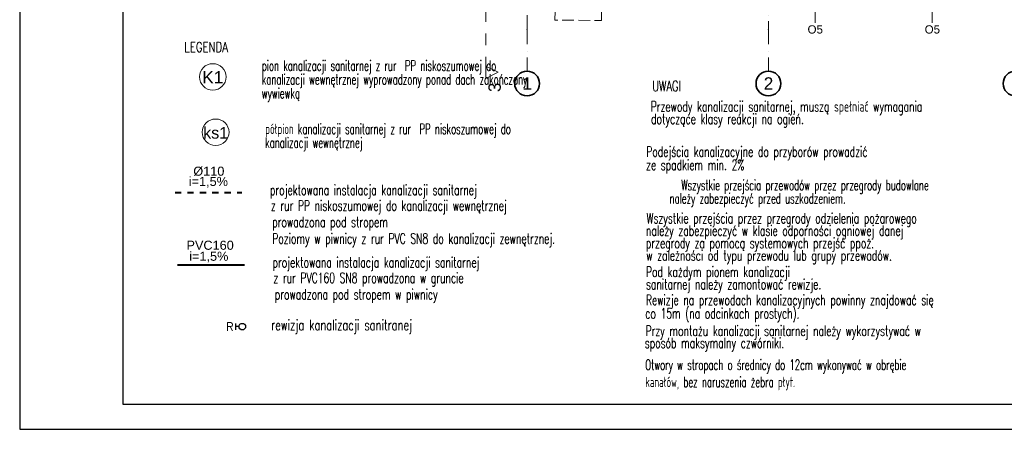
# Model space of a CAD drawing. Header units: millimetres. Extents: x -34676 to 172266, y 39940 to 476087.
# Tile 1 of 256: x -34676 to -10845, y 227872 to 237774. Entities that reach past the tile are written whole.
import ezdxf
from ezdxf.lldxf.tags import DXFTag

# ---------------------------------------------------------------- set-up
doc = ezdxf.new("R2010")
doc.units = ezdxf.units.MM
doc.header["$MEASUREMENT"] = 0
for name, pattern in [('DASHED', [2, 1, -1]), ('Krawędzie ukryte', [3.912222, 2.822222, -1.09]), ('Kropki i Kreski', [6.702778, 3.527778, -1.763889, 0, -1.411111]), ('Przerywana', [5.644444, 2.822222, -2.822222])]:
    doc.linetypes.add(name, pattern=pattern)
for name, color, linetype, lineweight in [('# nr wpustów', 200, 'Continuous', 9), ('##pion ks', 7, 'Continuous', 20), ('#ks', 34, 'Continuous', 30)]:
    doc.layers.add(name, color=color, linetype=linetype, lineweight=lineweight)
for name, color, linetype in [('#podkład', 252, 'Continuous'), ('_TABELA', 7, 'Continuous'), ('IS_Text_Armatury_Wodociag', 7, 'Continuous'), ('IS_Text_Pion_Wodociag', 7, 'Continuous'), ('Konstrukcja - Siatka mod', 7, 'Continuous'), ('ODCINKI', 7, 'Continuous'), ('z JAN', 7, 'Continuous'), ('Znaczniki - Przekroje', 7, 'Continuous'), ('Znaczniki okien Archicada', 7, 'Continuous')]:
    doc.layers.add(name, color=color, linetype=linetype)
doc.styles.add('Arial', font='arial.ttf', dxfattribs={"height": 0.2})
doc.styles.add('ROMANS', font='romans', dxfattribs={"width": 0.6})
doc.styles.get("Standard").update_dxf_attribs({"font": 'arial.ttf'})
doc.styles.add('STYL_AUTOMATYCZNY_1', font='arial.ttf')
doc.styles.add('STYL_AUTOMATYCZNY_6', font='txt')
tags = doc.linetypes.add('SOLID', pattern=[10, 10, 0]).pattern_tags.tags
tags[6:7] = [DXFTag(74, 4), DXFTag(75, 0), DXFTag(340, '0'), DXFTag(46, 0.0), DXFTag(50, 0.0), DXFTag(44, 0.0), DXFTag(45, 0.0)]
tags[4:5] = [DXFTag(74, 4), DXFTag(75, 0), DXFTag(340, '0'), DXFTag(46, 0.0), DXFTag(50, 0.0), DXFTag(44, 0.0), DXFTag(45, 0.0)]

# ---------------------------------------------------------------- blocks, each defined once
blk = doc.blocks.new('ttggg')
at = {"layer": '# nr wpustów', "color": 34, "linetype": 'Continuous', "lineweight": 30}
for p, q in [((-0.1, 0.084), (0.002, 0.084)), ((-0.049, 0.033), (-0.049, 0.084))]:
    blk.add_line(p, q, dxfattribs=at)
blk.add_circle((-0.049, -0.02), 0.0531, dxfattribs=at)
blk = doc.blocks.new('SDFGHB')
at = {"layer": 'Konstrukcja - Siatka mod', "color": 252, "linetype": 'Kropki i Kreski', "lineweight": 13, "ltscale": 100}
for p, q in [((22628, 457532), (22628, 474496)), ((28468, 474496), (28468, 457532)), ((22628, 457532), (22628, 456532)), ((28468, 457532), (28468, 456532))]:
    blk.add_line(p, q, dxfattribs=at)
at = {"layer": 'Konstrukcja - Siatka mod', "color": 252, "linetype": 'Continuous', "lineweight": 35, "ltscale": 100}
for centre in [(22628, 456232), (28468, 456232), (34448, 456232)]:
    blk.add_circle(centre, 300, dxfattribs=at)
at = {"layer": 'Konstrukcja - Siatka mod', "color": 252, "linetype": 'Kropki i Kreski', "lineweight": 13, "ltscale": 100}
for p in [(22628, 457532), (22628, 457532), (28468, 457532), (28468, 457532)]:
    blk.add_point(p, dxfattribs=at)
at = {"layer": 'z JAN', "color": 252, "linetype": 'Krawędzie ukryte', "lineweight": 13, "ltscale": 100, "flags": 128}
blk.add_lwpolyline([(24425, 457754), (24433, 458472), (23309, 458485), (23301, 457766)], close=True, dxfattribs=at)
at = {"layer": 'Znaczniki - Przekroje', "color": 252, "linetype": 'Przerywana', "lineweight": 13, "ltscale": 100}
blk.add_line((21629, 458003), (21629, 456653), dxfattribs=at)
at = {"layer": 'Znaczniki - Przekroje', "color": 252, "linetype": 'Continuous', "lineweight": 13, "ltscale": 100, "flags": 128}
blk.add_lwpolyline([(21629, 456353), (21629, 456653), (21929, 456503)], close=True, dxfattribs=at)
at = {"layer": 'Znaczniki okien Archicada', "color": 252, "linetype": 'Continuous', "lineweight": 13, "ltscale": 100}
for p, q in [((29598, 457698), (29598, 459510)), ((32433, 457698), (32433, 459510))]:
    blk.add_line(p, q, dxfattribs=at)
at = {"layer": 'Konstrukcja - Siatka mod', "color": 252, "linetype": 'Continuous', "lineweight": 13, "char_height": 300, "attachment_point": 1, "style": 'STYL_AUTOMATYCZNY_1'}
for s, insert in [('\\A1;{\\pql;\\pt0;\\fArial|b0|i0|c238|p0;\\W1.000000;1}', (22513, 456382)), ('\\A1;{\\pql;\\pt0;\\fArial|b0|i0|c238|p0;\\W1.000000;2}', (28353, 456382))]:
    blk.add_mtext(s, dxfattribs=dict(at, insert=insert))
at = {"layer": 'Znaczniki - Przekroje', "color": 252, "linetype": 'Continuous', "lineweight": 13, "insert": (21995, 456027), "char_height": 300, "attachment_point": 7, "rotation": 90, "style": 'STYL_AUTOMATYCZNY_6'}
blk.add_mtext('\\A1;{\\pql;\\pt0;\\fGeneva CE|b0|i0|c0|p0;\\W1.000000;3}', dxfattribs=at)
at = {"layer": 'Znaczniki okien Archicada', "color": 252, "linetype": 'Continuous', "lineweight": 15, "char_height": 200, "attachment_point": 7, "style": 'STYL_AUTOMATYCZNY_1'}
for insert in [(29415, 457437), (32250, 457437)]:
    blk.add_mtext('\\A1;{\\pql;\\pt0;\\fArial|b0|i0|c238|p0;\\W1.000000;O5\\fArial|b0|i0|c238|p0;\\W1.000000;\\fArial|b0|i0|c238|p0;\\W1.000000;\\fArial|b0|i0|c238|p0;\\W1.000000;}', dxfattribs=dict(at, insert=insert))

msp = doc.modelspace()

# ---------------------------------------------------------------- linework, layer by layer
at = {"layer": '#ks', "color": 34, "linetype": 'DASHED', "lineweight": 40, "ltscale": 150}
msp.add_line((-30916, 233596), (-29300, 233596), dxfattribs=at)
at = {"layer": '#ks', "color": 34, "lineweight": 40}
msp.add_line((-30854, 231847), (-29238, 231847), dxfattribs=at)
at = {"layer": '_TABELA', "color": 7}
msp.add_lwpolyline([(-34676, 257572), (7324, 257572), (-34676, 257572), (-34676, 227872), (7324, 227872), (7324, 257572)], dxfattribs=at)
msp.add_lwpolyline([(6724, 256962), (-32176, 256962), (-32176, 228482), (6724, 228482)], close=True, dxfattribs=at)
at = {"layer": 'IS_Text_Pion_Wodociag', "color": 7, "linetype": 'SOLID', "lineweight": 18, "ltscale": 10}
for centre in [(-30002, 236392), (-29933, 235054)]:
    msp.add_ellipse(centre, major_axis=(324, 0), ratio=0.983333, dxfattribs=at)

# ---------------------------------------------------------------- block references
at = {"layer": '#podkład'}
msp.add_blockref('SDFGHB', (-45022, -220000), dxfattribs=at)
at = {"layer": 'ODCINKI', "color": 34, "lineweight": 30, "xscale": 1500, "yscale": 1500, "zscale": 1500, "rotation": 90}
msp.add_blockref('ttggg', (-29318, 230427), dxfattribs=at)

# ---------------------------------------------------------------- texts
at = {"layer": '##pion ks', "color": 7, "linetype": 'Continuous', "lineweight": 30, "insert": (-29680, 230451, 9981), "char_height": 200, "width": 240.82, "attachment_point": 1, "style": 'Arial'}
msp.add_mtext('\\Fromans.shx;\\T0.75;R', dxfattribs=at)
at = {"layer": '_TABELA', "color": 7, "style": 'ROMANS', "width": 0.75}
msp.add_text('LEGENDA', height=240, dxfattribs=at).set_placement((-30691, 236992))
msp.add_text('LEGENDA', height=240, dxfattribs=at).set_placement((-30691, 236992))
at = {"layer": 'IS_Text_Armatury_Wodociag', "color": 7, "linetype": 'SOLID', "lineweight": 5, "ltscale": 10, "style": 'ROMANS'}
for s, width, p in [('UWAGI', 0.7, (-19368, 236047)), ('UWAGI', 0.7, (-19368, 236047)), ('Przewody kanalizacji sanitarnej, muszą spełniać wymagania', 0.65, (-19401, 235552)), ('dotyczące klasy reakcji na ogień.', 0.65, (-19395, 235252)), ('Podejścia kanalizacyjne do przyborów prowadzić', 0.65, (-19511, 234461)), ('ze spadkiem min. 2%%% ', 0.65, (-19514, 234138)), (' projektowana instalacja kanalizacji sanitarnej', 0.65, (-28730, 233533)), (' z rur PP niskoszumowej do kanalizacji wewnętrznej', 0.65, (-28708, 233157)), ('Wszystkie przejścia przez przegrody odzielenia pożarowego', 0.65, (-19502, 232851)), ('prowadzona pod stropem ', 0.65, (-28563, 232759)), ('należy zabezpieczyć w klasie odporności ogniowej danej', 0.65, (-19519, 232551)), ('Poziomy w piwnicy z rur PVC SN8 do kanalizacji zewnętrznej.', 0.65, (-28563, 232359)), ('przegrody za pomocą systemowych przejść ppoż. ', 0.65, (-19519, 232251)), ('w zależności od typu przewodu lub grupy przewodów.', 0.65, (-19511, 231951)), (' projektowana instalacja kanalizacji sanitarnej', 0.65, (-28668, 231784)), (' z rur PVC160 SN8 prowadzona w gruncie ', 0.65, (-28646, 231408)), ('Pod każdym pionem kanalizacji', 0.65, (-19517, 231555)), ('sanitarnej należy zamontować rewizje.', 0.65, (-19517, 231254)), ('prowadzona pod stropem w piwnicy', 0.65, (-28501, 231010)), ('Rewizje na przewodach kanalizacyjnych powinny znajdować się ', 0.65, (-19519, 230874)), ('co 15m (na odcinkach prostych).', 0.65, (-19535, 230549)), (' rewizja kanalizacji sanitranej', 0.7, (-28710, 230267)), ('Przy montażu kanalizacji sanitarnej należy wykorzystywać w ', 0.65, (-19527, 230129)), ('sposób maksymalny czwórniki. ', 0.65, (-19545, 229834))]:
    msp.add_text(s, height=250, dxfattribs=dict(at, width=width)).set_placement(p)
at = {"layer": 'IS_Text_Armatury_Wodociag', "color": 7, "linetype": 'SOLID', "lineweight": 5, "ltscale": 10, "char_height": 250, "width": 7312.92, "attachment_point": 9, "line_spacing_factor": 0.8, "style": 'ROMANS'}
for s, insert in [('\\pxql;pion kanalizacji sanitarnej z rur  PP niskoszumowej do kanalizacji wewnętrznej wyprowadzony ponad dach zakończony wywiewką ', (-21504, 235790)), ('\\pxql;półpion kanalizacji sanitarnej z rur  PP niskoszumowej do kanalizacji wewnętrznej ', (-21421, 234593)), ('\\W0.6;Wszystkie przejścia przewodów przez przegrody budowlane ', (-12673, 233567)), ('\\W0.6;Wszystkie przejścia przewodów przez przegrody budowlane ', (-12673, 233567)), ('\\W0.6;należy zabezpieczyć przed uszkodzeniem.', (-14684, 233246)), ('\\W0.6;należy zabezpieczyć przed uszkodzeniem.', (-14684, 233246))]:
    msp.add_mtext(s, dxfattribs=dict(at, insert=insert))
at = {"layer": 'IS_Text_Armatury_Wodociag', "color": 7, "linetype": 'SOLID', "lineweight": 5, "ltscale": 10, "insert": (-12222, 228815), "char_height": 250, "width": 7312.92, "attachment_point": 9, "style": 'ROMANS'}
msp.add_mtext('\\pxql;Otwory w stropach o średnicy do 12cm wykonywać w obrębie kanałów, bez naruszenia żebra płyt. ', dxfattribs=at)
at = {"layer": 'IS_Text_Pion_Wodociag', "color": 7, "linetype": 'SOLID', "lineweight": 18, "ltscale": 10, "attachment_point": 8}
for s, insert, char_height in [('K1', (-30002, 236233), 300), ('ks1', (-29933, 234896), 280), ('%%C110', (-30098, 233994), 220), ('i=1,5%', (-30109, 233714), 220), ('PVC160', (-30067, 232209), 220), ('i=1,5%', (-30099, 231905), 220)]:
    msp.add_mtext(s, dxfattribs=dict(at, insert=insert, char_height=char_height))

doc.saveas('drawing.dxf')
